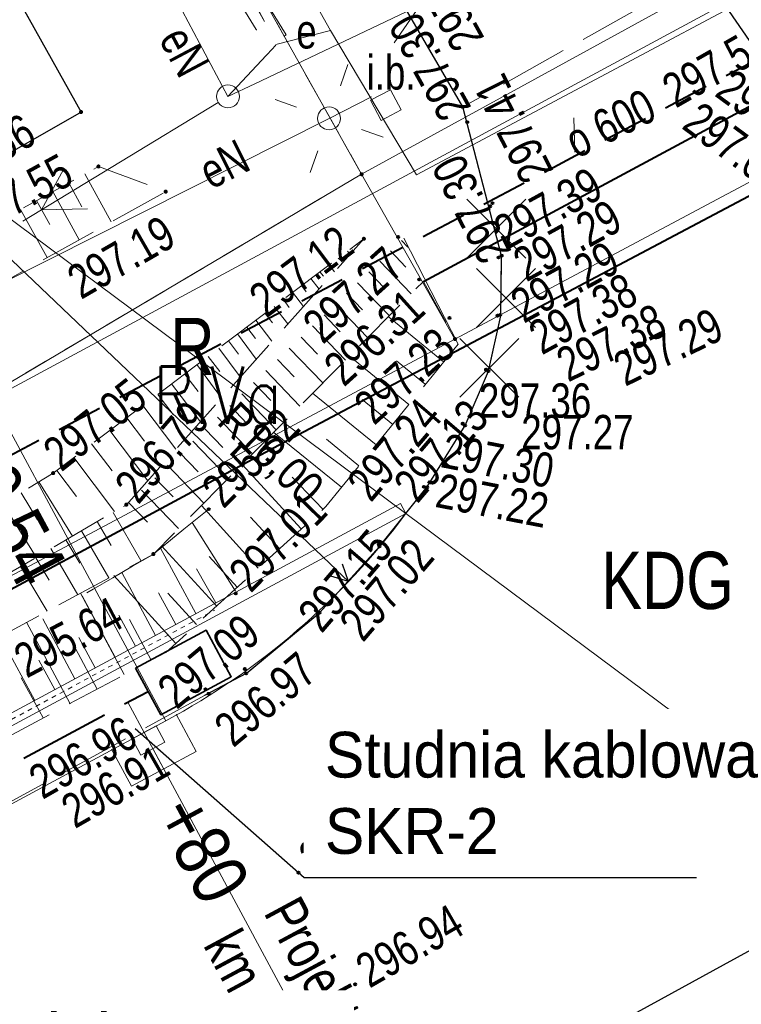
# Model space of a CAD drawing. Header units: metres. Extents: x 7437415 to 7437762, y 5556624 to 5556902.
# Tile 34 of 41: x 7437676 to 7437691, y 5556759 to 5556780. Entities that reach past the tile are written whole.
import ezdxf
from ezdxf import colors
from ezdxf.entities.mleader import LeaderData, LeaderLine
from ezdxf.enums import TextEntityAlignment as Align
from ezdxf.math import Vec2, Vec3

# ---------------------------------------------------------------- set-up
doc = ezdxf.new("R2010")
doc.units = ezdxf.units.M
doc.header["$MEASUREMENT"] = 0
for name, pattern in [('0.5_0.5', [1.5, 0.5, -0.5, 0.5]), ('314-500', [2.5, 2, -0.5]), ('BUBZ01-500', [1.75, 1.25, -0.5]), ('DGN Style 2', [6.14715, 3.68829, -2.45886]), ('DGN Style 3', [8.60601, 6.14715, -2.45886]), ('EGBU01-500', [1, 0.5, -0.5]), ('KTCR02-500', [1.5, 1, -0.5]), ('KTJZ01-500', [2, 1.5, -0.5])]:
    doc.linetypes.add(name, pattern=pattern)
doc.layers.get('0').update_dxf_attribs({"color": 250, "lineweight": 5})
for name, color, linetype, lineweight in [('203-Punkt załamania granicy działki nie stabilizowany', 7, 'Continuous', 5), ('510-Podpora jednosłupowa symb.-STPOW', 7, 'Continuous', 5), ('515-Latarnia-SEPOW', 7, 'Continuous', 5), ('ARCH_0', 7, 'Continuous', 13), ('BUBZ01', 250, 'Continuous', 5), ('BUIB02_01', 250, 'Continuous', 5), ('BUIB05_01', 250, 'Continuous', 5), ('D_balustrada', 7, '0.5_0.5', 20), ('D_kilometraz', 7, 'Continuous', 13), ('D_kraweznik', 7, 'Continuous', 20), ('D_obrzeze', 7, 'Continuous', 20), ('D_odwodnienie liniowe_wpust', 36, 'Continuous', 20), ('D_opis trasy', 7, 'Continuous', 13), ('D_opisy', 7, 'Continuous', 13), ('D_pobocze', 7, 'Continuous', 13), ('D_skarpa', 7, 'DGN Style 3', 20), ('D_skarpa-symbol', 7, 'Continuous', 20), ('D_wymiary', 7, 'Continuous', 13), ('D_zakres', 7, 'DGN Style 2', 13), ('EGBD03', 250, 'Continuous', 5), ('EGBK02', 250, 'Continuous', 5), ('EGBP04_03', 250, 'Continuous', 5), ('EGBU01', 250, 'Continuous', 5), ('Elektryka_kanalizacja_technologiczna', 1, '314-500', 40), ('Elektryka_opisy_kabli', 7, 'Continuous', 13), ('Elektryka_studzienki', 1, 'Continuous', 35), ('inna budowla (punkt)', 7, 'Continuous', 5), ('inna budowla (punkt)-Atr17', 7, 'Continuous', 5), ('KTJZ01', 250, 'Continuous', 5), ('KTKR01', 250, 'Continuous', 5), ('MPZP', 250, 'Continuous', 5), ('przewód elektroenergetyczny (linia)', 7, 'Continuous', 5), ('przewód elektroenergetyczny (linia)-Atr1', 7, 'Continuous', 5), ('przewód elektroenergetyczny niskiego napięcia (linia) - symbol', 7, 'Continuous', 5), ('punkt wysokościowy sztuczny', 7, 'Continuous', 5), ('RTPW01', 250, 'Continuous', 5), ('RTPW02', 250, 'Continuous', 5), ('rzedne dla projektanta', 250, 'Continuous', 5), ('SUPE', 250, 'Continuous', 5), ('SUPE04', 250, 'Continuous', 5), ('SUPE_01', 250, 'Continuous', 5), ('SUPT_01', 250, 'Continuous', 5), ('SUSM01', 250, 'Continuous', 5), ('SUSM04_01_E', 250, 'Continuous', 5), ('SUUS17_01_E', 250, 'Continuous', 5), ('szafa elektroenergetyczna (punkt)', 7, 'Continuous', 5), ('Warstwa 14', 250, 'Continuous', 5)]:
    doc.layers.add(name, color=color, linetype=linetype, lineweight=lineweight)
doc.styles.add('ROMANS', font='arial.ttf', dxfattribs={"width": 0.8})
doc.styles.get("Standard").update_dxf_attribs({"font": 'txt.shx', "width": 0.75})
doc.styles.add('STYL_ARIAL', font='simplex.shx', dxfattribs={"width": 0.75, "oblique": 0.1})
doc.styles.add('Style-Arial Narrow', font='ARIALN.TTF')
doc.dimstyles.new('1-500', dxfattribs={"dimscale": 10, "dimtxt": 0.2, "dimasz": 0.07, "dimexe": 0, "dimexo": 0, "dimgap": 0.05, "dimtad": 1, "dimdec": 1, "dimzin": 0, "dimtxsty": 'ROMANS', "dimblk": 'ARCHTICK', "dimcen": 0.1, "dimclrt": 256, "dimadec": 0, "dimazin": 0, "dimtfac": 0.666667, "dimtdec": 1, "dimtofl": 0, "dimtmove": 1, "dimatfit": 2, "dimfxl": 0, "dimtolj": 1, "dimtzin": 0, "dimarcsym": 0})

# ---------------------------------------------------------------- blocks, each defined once
blk = doc.blocks.new('IB12')
at = {"color": 0, "linetype": 'Continuous', "lineweight": 13, "ltscale": 10}
for p, q in [((-2.5, -2.5), (-2.5, 2.5)), ((-2.5, 2.5), (2.5, 2.5)), ((2.5, -2.5), (2.5, 2.5)), ((-2.5, -2.5), (2.5, -2.5))]:
    blk.add_line(p, q, dxfattribs=at)
blk = doc.blocks.new('PE04')
at = {"color": 0, "linetype": 'Continuous', "lineweight": 13, "ltscale": 10}
for p, q in [((46.5, 0), (37.84, 5)), ((6.5, 0), (0, 0)), ((6.5, 0), (16.5, 0)), ((16.5, 0), (26.5, 0)), ((26.5, 0), (36.5, 0)), ((36.5, 0), (46.5, 0)), ((46.5, 0), (37.84, -5)), ((46.5, 0), (50, 0))]:
    blk.add_line(p, q, dxfattribs=at)
blk = doc.blocks.new('US18')
at = {"color": 0, "linetype": 'Continuous', "lineweight": 13, "ltscale": 10}
for p, q in [((-5, -2.5), (-5, 2.5)), ((-5, 2.5), (5, 2.5)), ((5, -2.5), (5, 2.5)), ((-5, -2.5), (5, -2.5))]:
    blk.add_line(p, q, dxfattribs=at)
blk = doc.blocks.new('203')
at = {"layer": '203-Punkt załamania granicy działki nie stabilizowany', "linetype": 'Continuous', "lineweight": 13}
h = blk.add_hatch(color=96, dxfattribs=at)
edge = h.paths.add_edge_path()
edge.add_arc((0, 0), 0.45, 0, 360)
blk = doc.blocks.new('PW02')
at = {"layer": 'punkt wysokościowy sztuczny', "linetype": 'Continuous', "lineweight": 13}
h = blk.add_hatch(color=0, dxfattribs=at)
edge = h.paths.add_edge_path()
edge.add_arc((0, 0), 0.45, 0, 360)
blk = doc.blocks.new('515')
at = {"layer": '515-Latarnia-SEPOW', "color": 0, "linetype": 'Continuous', "lineweight": 13}
for p, q in [((0, 7.5), (0, 12.5)), ((-12.5, 0), (-7.5, 0)), ((7.5, 0), (12.5, 0)), ((0, -12.5), (0, -7.5))]:
    blk.add_line(p, q, dxfattribs=at)
blk = doc.blocks.new('510')
at = {"layer": '510-Podpora jednosłupowa symb.-STPOW', "color": 0, "linetype": 'Continuous', "lineweight": 13}
blk.add_circle((0, 0), 2.5, dxfattribs=at)
blk = doc.blocks.new('SUUS17_01')
at = {"color": 250, "linetype": 'Continuous', "lineweight": 13}
blk.add_wipeout([(-0.5, 0.25), (0.5, 0.25), (0.5, -0.25), (-0.5, -0.25)], dxfattribs=at).dxf.layer = 'SUUS17_01_E'
blk = doc.blocks.new('SUPE04')
at = {"layer": 'SUPE04', "color": 1, "linetype": 'Continuous', "lineweight": 13}
blk.add_line((5.25, 0), (0.25, 0), dxfattribs=at)
at = {"layer": 'SUPE04', "color": 1, "linetype": 'Continuous', "lineweight": 13, "flags": 128}
blk.add_lwpolyline([(3.9, 0.5), (4.766, 0), (3.9, -0.5)], dxfattribs=at)
blk = doc.blocks.new('wyci')
at = {"color": 1, "linetype": 'Continuous', "lineweight": 13, "flags": 128}
for points in [[(4544150.203, 5410499.556), (4544147.627, 5410502.133)], [(4544147.627, 5410499.556), (4544150.203, 5410502.133)]]:
    blk.add_lwpolyline(points, dxfattribs=at)
blk = doc.blocks.new('_None')
blk = doc.blocks.new('TerminatorOpen')
at = {"color": 0, "linetype": 'ByBlock', "lineweight": -2}
for q in [(-1, 0.5), (-1, 0), (-1, -0.5)]:
    blk.add_line((0, 0), q, dxfattribs=at)
blk = doc.blocks.new('*D59')
at = {"layer": 'D_wymiary', "color": 0, "lineweight": -2}
blk.add_line((7437671.179, 5556778.956), (7437682.496, 5556768.161), dxfattribs=at)
at = {"layer": 'Defpoints', "color": 0}
for p in [(7437671.179, 5556778.956), (7437682.756, 5556767.913)]:
    blk.add_point(p, dxfattribs=at)
at = {"layer": 'D_wymiary', "color": 0, "lineweight": -2, "xscale": 0.36, "yscale": 0.36, "zscale": 0.36, "rotation": 316.3543416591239}
blk.add_blockref('TerminatorOpen', (7437682.756, 5556767.913), dxfattribs=at)
at = {"layer": 'D_wymiary', "insert": (7437681.019, 5556770.666), "char_height": 0.72, "attachment_point": 5, "rotation": 316.3543, "style": 'Style-Arial Narrow'}
blk.add_mtext('R16,00', dxfattribs=at)

msp = doc.modelspace()

# ---------------------------------------------------------------- linework, layer by layer
at = {"layer": 'BUBZ01', "color": 7, "linetype": 'BUBZ01-500', "lineweight": 13, "flags": 128}
for points in [[(7437645.4, 5556777.22), (7437646.3, 5556776.53), (7437654.12, 5556764.26), (7437666.36, 5556770.95), (7437677.29, 5556776.98), (7437678.76, 5556776.43), (7437667.36, 5556770.08), (7437653.89, 5556763.04), (7437645.18, 5556776.52), (7437645.4, 5556777.22)], [(7437669.56, 5556761.45), (7437665.84, 5556761.7), (7437678.49, 5556768.51), (7437684.39, 5556774.47), (7437685.15, 5556773.1), (7437682.26, 5556769.55), (7437678.76, 5556766.36), (7437669.56, 5556761.45)]]:
    msp.add_lwpolyline(points, close=True, dxfattribs=at)
at = {"layer": 'BUBZ01', "color": 7, "linetype": 'Continuous', "lineweight": 13, "flags": 128}
for points in [[(7437676.99, 5556776.82), (7437677.57, 5556775.77)], [(7437676.64, 5556776.62), (7437676.93, 5556776.1)], [(7437676.29, 5556776.43), (7437676.87, 5556775.38)], [(7437675.94, 5556776.24), (7437676.23, 5556775.71)], [(7437675.59, 5556776.04), (7437676.17, 5556774.99)], [(7437682.94, 5556775.28), (7437682.95, 5556775.27)], [(7437683.91, 5556775.36), (7437684.05, 5556775.22)], [(7437682.73, 5556775.13), (7437682.79, 5556775.06)], [(7437683.67, 5556775.14), (7437684.01, 5556774.78)], [(7437682.33, 5556774.83), (7437682.45, 5556774.68)], [(7437682.53, 5556774.98), (7437682.58, 5556774.93)], [(7437683.44, 5556774.91), (7437684.12, 5556774.2)], [(7437682.13, 5556774.68), (7437682.21, 5556774.58)], [(7437683.2, 5556774.68), (7437683.54, 5556774.32)], [(7437681.93, 5556774.53), (7437682.11, 5556774.3)], [(7437682.95, 5556774.44), (7437683.65, 5556773.72)], [(7437681.53, 5556774.23), (7437681.77, 5556773.92)], [(7437681.73, 5556774.38), (7437681.83, 5556774.24)], [(7437682.71, 5556774.21), (7437683.06, 5556773.85)], [(7437681.33, 5556774.08), (7437681.46, 5556773.9)], [(7437682.47, 5556773.97), (7437683.17, 5556773.24)], [(7437680.93, 5556773.77), (7437681.09, 5556773.56)], [(7437681.13, 5556773.92), (7437681.43, 5556773.54)], [(7437680.73, 5556773.62), (7437681.08, 5556773.16)], [(7437682.22, 5556773.74), (7437682.57, 5556773.37)], [(7437684.83, 5556772.71), (7437683.62, 5556773.7)], [(7437680.53, 5556773.47), (7437680.72, 5556773.22)], [(7437681.97, 5556773.5), (7437682.69, 5556772.75)], [(7437680.13, 5556773.17), (7437680.35, 5556772.88)], [(7437680.33, 5556773.32), (7437680.74, 5556772.77)], [(7437681.72, 5556773.25), (7437682.08, 5556772.88)], [(7437679.92, 5556773.01), (7437680.39, 5556772.38)], [(7437681.46, 5556773.01), (7437682.19, 5556772.25)], [(7437679.69, 5556772.83), (7437679.94, 5556772.5)], [(7437681.2, 5556772.76), (7437681.57, 5556772.38)], [(7437684.07, 5556771.78), (7437682.77, 5556772.84)], [(7437684.43, 5556772.22), (7437683.8, 5556772.73)], [(7437679.44, 5556772.65), (7437679.98, 5556771.92)], [(7437680.95, 5556772.52), (7437681.69, 5556771.74)], [(7437679.17, 5556772.45), (7437679.47, 5556772.06)], [(7437680.68, 5556772.26), (7437681.06, 5556771.87)], [(7437678.89, 5556772.23), (7437679.52, 5556771.4)], [(7437678.59, 5556772), (7437678.92, 5556771.56)], [(7437680.42, 5556772.01), (7437681.18, 5556771.22)], [(7437683.36, 5556770.9), (7437681.97, 5556772.03)], [(7437683.72, 5556771.34), (7437683.05, 5556771.89)], [(7437678.26, 5556771.76), (7437678.98, 5556770.8)], [(7437680.16, 5556771.76), (7437680.54, 5556771.36)], [(7437677.91, 5556771.49), (7437678.3, 5556770.98)], [(7437679.89, 5556771.5), (7437680.66, 5556770.7)], [(7437677.54, 5556771.21), (7437678.37, 5556770.11)], [(7437679.62, 5556771.24), (7437680.01, 5556770.84)], [(7437679.35, 5556770.98), (7437680.13, 5556770.17)], [(7437682.6, 5556769.97), (7437681.12, 5556771.17)], [(7437682.98, 5556770.44), (7437682.27, 5556771.02)], [(7437677.14, 5556770.92), (7437677.59, 5556770.33)], [(7437676.75, 5556770.62), (7437677.64, 5556769.44)], [(7437679.07, 5556770.72), (7437679.47, 5556770.31)], [(7437676.38, 5556770.34), (7437676.81, 5556769.77)], [(7437678.8, 5556770.45), (7437679.59, 5556769.62)], [(7437681.72, 5556769.06), (7437680.43, 5556770.47)], [(7437678.52, 5556770.18), (7437678.92, 5556769.76)], [(7437682.19, 5556769.49), (7437681.52, 5556770.19)], [(7437675.99, 5556770.09), (7437676.72, 5556768.9)], [(7437678.23, 5556769.91), (7437679.04, 5556769.07)], [(7437675.6, 5556769.85), (7437675.96, 5556769.26)], [(7437675.21, 5556769.61), (7437675.93, 5556768.44)], [(7437677.95, 5556769.64), (7437678.36, 5556769.21)], [(7437680.78, 5556768.2), (7437679.54, 5556769.57)], [(7437677.61, 5556769.42), (7437678.22, 5556768.37)], [(7437681.25, 5556768.63), (7437680.61, 5556769.32)], [(7437677.26, 5556769.22), (7437677.57, 5556768.7)], [(7437676.58, 5556768.82), (7437676.88, 5556768.31)], [(7437676.92, 5556769.02), (7437677.52, 5556767.99)], [(7437676.25, 5556768.63), (7437676.84, 5556767.62)], [(7437679.87, 5556767.38), (7437678.67, 5556768.69)], [(7437675.92, 5556768.43), (7437676.21, 5556767.94)], [(7437680.32, 5556767.79), (7437679.71, 5556768.46)], [(7437675.59, 5556768.24), (7437676.17, 5556767.26)], [(7437678.98, 5556766.56), (7437677.63, 5556768.04)], [(7437677.85, 5556765.88), (7437676.9, 5556767.66)], [(7437679.43, 5556766.97), (7437678.81, 5556767.66)], [(7437676.67, 5556765.24), (7437675.72, 5556767.02)], [(7437678.44, 5556766.19), (7437677.97, 5556767.08)], [(7437677.26, 5556765.56), (7437676.79, 5556766.45)], [(7437676.08, 5556764.93), (7437675.6, 5556765.81)]]:
    msp.add_lwpolyline(points, dxfattribs=at)
at = {"layer": 'BUIB02_01', "color": 7, "linetype": 'Continuous', "lineweight": 13}
msp.add_line((7437683.96, 5556775.41), (7437685.15, 5556773.1), dxfattribs=at)
at = {"layer": 'BUIB05_01', "color": 7, "linetype": 'Continuous', "lineweight": 40, "flags": 128}
msp.add_lwpolyline([(7437684.39, 5556774.47), (7437693.92, 5556779.59)], dxfattribs=at)
at = {"layer": 'D_balustrada', "ltscale": 0.1}
msp.add_line((7437639.295, 5556745.459), (7437679.831, 5556767.289), dxfattribs=at)
at = {"layer": 'D_kilometraz', "flags": 128}
msp.add_lwpolyline([(7437678.765, 5556763.733), (7437677.935, 5556765.274)], dxfattribs=at)
at = {"layer": 'D_kraweznik'}
msp.add_line((7437640.8, 5556744.423), (7437678.765, 5556764.869), dxfattribs=at)
at = {"layer": 'D_kraweznik', "extrusion": (0, 0, -1)}
msp.add_arc((-7437671.179, 5556778.956), 16, 216.6882, 241.696, dxfattribs=at)
at = {"layer": 'D_obrzeze'}
msp.add_line((7437634.321, 5556742.638), (7437684.009, 5556769.397), dxfattribs=at)
at = {"layer": 'D_odwodnienie liniowe_wpust', "flags": 128}
msp.add_lwpolyline([(7437678.216, 5556764.119), (7437678.744, 5556764.404), (7437678.555, 5556764.756), (7437678.026, 5556764.471), (7437678.216, 5556764.119)], close=True, dxfattribs=at)
at = {"layer": 'D_opis trasy', "flags": 128}
msp.add_lwpolyline([(7437678.765, 5556764.869), (7437673.023, 5556775.532)], dxfattribs=at)
at = {"layer": 'D_opisy'}
for p, q in [((7437684.009, 5556769.397), (7437713.378, 5556747.515)), ((7437678.291, 5556764.613), (7437685.988, 5556750.32))]:
    msp.add_line(p, q, dxfattribs=at)
at = {"layer": 'D_pobocze'}
for p in [(7437638.65, 5556745.253), (7437684.009, 5556769.397)]:
    msp.add_line(p, (7437683.89, 5556769.617), dxfattribs=at)
at = {"layer": 'D_skarpa', "flags": 128}
msp.add_lwpolyline([(7437639.094, 5556747.391), (7437639.251, 5556747.471), (7437639.697, 5556747.699), (7437640.142, 5556747.926), (7437640.587, 5556748.154), (7437641.033, 5556748.381), (7437641.478, 5556748.609), (7437641.924, 5556748.836), (7437642.369, 5556749.064), (7437642.814, 5556749.291), (7437643.26, 5556749.518), (7437643.705, 5556749.746), (7437644.151, 5556749.973), (7437644.596, 5556750.201), (7437645.041, 5556750.428), (7437645.487, 5556750.656), (7437645.932, 5556750.883), (7437646.378, 5556751.111), (7437646.823, 5556751.338), (7437647.268, 5556751.566), (7437647.714, 5556751.793), (7437648.159, 5556752.021), (7437648.605, 5556752.248), (7437649.05, 5556752.475), (7437649.489, 5556752.715), (7437649.928, 5556752.954), (7437650.367, 5556753.194), (7437650.806, 5556753.433), (7437651.245, 5556753.673), (7437651.684, 5556753.912), (7437652.122, 5556754.152), (7437652.561, 5556754.391), (7437653, 5556754.631), (7437653.439, 5556754.87), (7437653.878, 5556755.11), (7437654.317, 5556755.349), (7437654.756, 5556755.589), (7437655.195, 5556755.828), (7437655.634, 5556756.068), (7437656.073, 5556756.307), (7437656.512, 5556756.547), (7437656.951, 5556756.786), (7437657.389, 5556757.026), (7437657.828, 5556757.265), (7437658.267, 5556757.505), (7437658.706, 5556757.744), (7437659.145, 5556757.984), (7437659.586, 5556758.22), (7437660.031, 5556758.448), (7437660.476, 5556758.676), (7437660.921, 5556758.904), (7437661.366, 5556759.132), (7437661.812, 5556759.36), (7437662.257, 5556759.588), (7437662.702, 5556759.816), (7437663.147, 5556760.044), (7437663.592, 5556760.272), (7437664.037, 5556760.5), (7437664.482, 5556760.728), (7437664.927, 5556760.955), (7437665.372, 5556761.183), (7437665.818, 5556761.411), (7437666.263, 5556761.639), (7437666.708, 5556761.867), (7437667.153, 5556762.095), (7437667.598, 5556762.323), (7437668.043, 5556762.551), (7437668.488, 5556762.779), (7437668.933, 5556763.007), (7437669.379, 5556763.235), (7437669.824, 5556763.463), (7437670.264, 5556763.7), (7437670.696, 5556763.953), (7437671.128, 5556764.205), (7437671.56, 5556764.458), (7437671.992, 5556764.71), (7437672.424, 5556764.963), (7437672.855, 5556765.215), (7437673.287, 5556765.468), (7437673.719, 5556765.72), (7437674.151, 5556765.973), (7437674.583, 5556766.225), (7437675.015, 5556766.478), (7437675.447, 5556766.731), (7437675.879, 5556766.983), (7437676.311, 5556767.236), (7437676.742, 5556767.488), (7437677.174, 5556767.741), (7437677.606, 5556767.993), (7437678.038, 5556768.246), (7437678.47, 5556768.498), (7437678.867, 5556768.815), (7437679.159, 5556769.052), (7437679.413, 5556769.257), (7437679.664, 5556769.461)], dxfattribs=at)
at = {"layer": 'D_skarpa-symbol', "flags": 128}
for points in [[(7437680.288, 5556767.703), (7437679.341, 5556769.199)], [(7437679.419, 5556767.209), (7437678.643, 5556768.637)], [(7437679.857, 5556767.449), (7437679.435, 5556768.191)], [(7437678.538, 5556766.734), (7437677.8, 5556768.106)], [(7437677.658, 5556766.26), (7437676.936, 5556767.601)], [(7437678.979, 5556766.972), (7437678.605, 5556767.665)], [(7437676.777, 5556765.786), (7437676.072, 5556767.096)], [(7437678.098, 5556766.497), (7437677.733, 5556767.176)], [(7437677.218, 5556766.023), (7437676.861, 5556766.686)], [(7437675.897, 5556765.312), (7437675.208, 5556766.591)], [(7437676.337, 5556765.549), (7437675.989, 5556766.196)]]:
    msp.add_lwpolyline(points, dxfattribs=at)
at = {"layer": 'D_zakres', "flags": 128}
msp.add_lwpolyline([(7437677.577, 5556764.252), (7437678.013, 5556763.442), (7437679.422, 5556764.2), (7437678.985, 5556765.01)], dxfattribs=at)
at = {"layer": 'EGBD03', "color": 96, "linetype": 'Continuous', "lineweight": 13, "flags": 128}
for points in [[(7437685.08, 5556773.21), (7437736.16, 5556800.44)], [(7437683.04, 5556776.81), (7437717.56, 5556795.74)], [(7437656.77, 5556761.25), (7437683.04, 5556776.81)], [(7437685.08, 5556773.21), (7437683.04, 5556776.81)], [(7437685.08, 5556773.21), (7437658.07, 5556758.81)]]:
    msp.add_lwpolyline(points, dxfattribs=at)
at = {"layer": 'EGBU01', "color": 96, "linetype": 'EGBU01-500', "lineweight": 13, "flags": 128}
for points in [[(7437656.77, 5556761.25), (7437683.04, 5556776.81)], [(7437683.04, 5556776.81), (7437656.77, 5556761.25)]]:
    msp.add_lwpolyline(points, dxfattribs=at)
at = {"layer": 'Elektryka_kanalizacja_technologiczna'}
msp.add_line((7437640.444, 5556745.084), (7437678.375, 5556765.511), dxfattribs=at)
at = {"layer": 'KTKR01', "color": 7, "linetype": 'Continuous', "lineweight": 30, "flags": 128}
for points in [[(7437690.49, 5556781.22), (7437692.09, 5556778.89), (7437693.65, 5556777.51), (7437695.76, 5556776.41), (7437697.78, 5556776.19), (7437699.42, 5556776.48), (7437701.28, 5556777.09), (7437709.87, 5556781.76), (7437711.59, 5556783.66), (7437712.21, 5556785.35), (7437712.13, 5556787.63), (7437711.44, 5556790.12), (7437709.44, 5556793.77)], [(7437680.52, 5556765.9), (7437682.12, 5556767.23), (7437683.43, 5556768.68), (7437684.475, 5556769.98), (7437685.3, 5556771.32), (7437685.81, 5556772.51), (7437686.085, 5556773.72), (7437686.1, 5556775.03), (7437685.25, 5556778.28)], [(7437680.52, 5556765.9), (7437679.609, 5556765.424)]]:
    msp.add_lwpolyline(points, dxfattribs=at)
at = {"layer": 'przewód elektroenergetyczny (linia)', "color": 1, "linetype": 'Continuous', "lineweight": 13, "flags": 128}
for points in [[(7437680.12, 5556778.51), (7437679.13, 5556780.37), (7437680.39, 5556781.15), (7437680.92, 5556780.15)], [(7437656.87, 5556765.21), (7437682.33, 5556778.03), (7437683.26, 5556778.5)]]:
    msp.add_lwpolyline(points, dxfattribs=at)
at = {"layer": 'rzedne dla projektanta', "color": 7, "linetype": 'Continuous', "lineweight": 40}
for centre in [(7437685.25, 5556778.28), (7437685.35, 5556777.95), (7437685.85, 5556776.11), (7437685.9, 5556776.18), (7437683.84, 5556775.44), (7437686.1, 5556775.03), (7437686.03, 5556774.99), (7437684.3, 5556774.51), (7437686.07, 5556773.74), (7437684.96, 5556773.67), (7437686.01, 5556773.72), (7437685.76, 5556772.54), (7437685.81, 5556772.51), (7437685.25, 5556771.36), (7437685.3, 5556771.32), (7437684.4, 5556769.98), (7437684.47, 5556769.97), (7437679.7, 5556769.49), (7437683.42, 5556768.72), (7437683.43, 5556768.68), (7437680.29, 5556767.65), (7437682.04, 5556767.28), (7437682.12, 5556767.23), (7437680.49, 5556766), (7437680.52, 5556765.9), (7437679.63, 5556765.56), (7437679.7, 5556765.46), (7437681.66, 5556761.55), (7437682.9, 5556759.11)]:
    msp.add_circle(centre, 0.0225, dxfattribs=at)
at = {"layer": 'SUPE_01', "color": 1, "linetype": 'Continuous', "lineweight": 13, "flags": 128}
msp.add_lwpolyline([(7437682.36, 5556779.95), (7437684.24, 5556776.8), (7437692.06, 5556780.97), (7437690.86, 5556785.72), (7437695.24, 5556789.39), (7437696.68, 5556787.2), (7437700.07, 5556789.23)], dxfattribs=at)
at = {"layer": 'Warstwa 14', "color": 7, "linetype": 'Continuous', "lineweight": 13}
msp.add_line((7437687.699, 5556777.29), (7437687.675, 5556778.041), dxfattribs=at)

# ---------------------------------------------------------------- block references
at = {"layer": 'ARCH_0', "lineweight": 30, "xscale": 0.5, "yscale": 0.5, "zscale": 0.5}
for p in [(5165611.526, 2851525.202), (5165611.74, 2851523.684), (5165611.376, 2851522.158)]:
    msp.add_blockref('wyci', p, dxfattribs=at)
at = {"layer": 'EGBP04_03', "color": 96, "linetype": 'Continuous', "lineweight": 13, "xscale": 0.1, "yscale": 0.1, "zscale": 0.1}
for p in [(7437683.04, 5556776.81), (7437685.08, 5556773.21)]:
    msp.add_blockref('203', p, dxfattribs=at)
at = {"layer": 'inna budowla (punkt)', "color": 7, "linetype": 'Continuous', "lineweight": 13, "xscale": 0.09999999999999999, "yscale": 0.09999999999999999, "zscale": 0.09999999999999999, "rotation": 27.646}
msp.add_blockref('IB12', (7437683.57, 5556778.32), dxfattribs=at)
at = {"layer": 'przewód elektroenergetyczny niskiego napięcia (linia) - symbol', "color": 1, "linetype": 'Continuous', "lineweight": 13, "xscale": 0.1, "yscale": 0.1, "zscale": 0.1, "rotation": 25.386}
msp.add_blockref('PE04', (7437680.12, 5556778.51), dxfattribs=at)
at = {"layer": 'RTPW02', "color": 7, "linetype": 'Continuous', "lineweight": 13, "xscale": 0.1, "yscale": 0.1, "zscale": 0.1}
for p in [(7437676.91, 5556778.17), (7437677.29, 5556776.98), (7437678.76, 5556776.43), (7437683.09, 5556775.4), (7437676.3, 5556770.28), (7437677.9, 5556769.59), (7437678.49, 5556768.51)]:
    msp.add_blockref('PW02', p, dxfattribs=at)
at = {"layer": 'SUPE04', "color": 1, "linetype": 'Continuous', "lineweight": 13, "rotation": 211.3079999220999}
msp.add_blockref('SUPE04', (7437680.12, 5556778.51), dxfattribs=at)
at = {"layer": 'SUSM04_01_E', "color": 7, "linetype": 'Continuous', "lineweight": 13, "xscale": 0.1, "yscale": 0.1, "zscale": 0.1}
for p in [(7437680.12, 5556778.51), (7437682.33, 5556778.03)]:
    msp.add_blockref('510', p, dxfattribs=at)
at = {"layer": 'szafa elektroenergetyczna (punkt)', "color": 7, "linetype": 'Continuous', "lineweight": 13, "xscale": 0.1, "yscale": 0.1, "zscale": 0.1, "rotation": 301.54}
msp.add_blockref('US18', (7437680.92, 5556780.15), dxfattribs=at)

# ---------------------------------------------------------------- texts
at = {"layer": 'D_kilometraz', "insert": (7437679.002, 5556763.093), "char_height": 1.2, "attachment_point": 4, "rotation": 298.304, "line_spacing_factor": 1.6, "style": 'Style-Arial Narrow'}
msp.add_mtext('+80', dxfattribs=at)
at = {"layer": 'D_opis trasy', "insert": (7437673.062, 5556775.408), "char_height": 1.2, "attachment_point": 4, "rotation": 298.304, "line_spacing_factor": 0.85, "style": 'Style-Arial Narrow'}
msp.add_mtext('PL\\Pkm 0+180.54', dxfattribs=at)
at = {"layer": 'D_opisy', "insert": (7437681.681, 5556761.105), "char_height": 0.9, "attachment_point": 1, "rotation": 298.304}
msp.add_mtext('\\pt11;\\fArial|b0|i0|c238238|p39;Projektowany wpust\\Pkm 0+180', dxfattribs=at)
at = {"layer": 'EGBK02', "color": 96, "linetype": 'Continuous', "lineweight": 30, "width": 0.8}
msp.add_text('RIVa', height=1.25, dxfattribs=at).set_placement((7437678.482, 5556772.607), align=Align.TOP_LEFT)
at = {"layer": 'EGBU01', "color": 96, "linetype": 'Continuous', "lineweight": 30, "insert": (7437678.862, 5556772.422), "char_height": 1.25, "attachment_point": 7, "line_spacing_factor": 0.6}
msp.add_mtext('\\FWORKING_1250;\\H1x;\\W0.8;R', dxfattribs=at)
at = {"layer": 'inna budowla (punkt)-Atr17', "color": 7, "insert": (7437683.15, 5556778.65), "char_height": 0.75, "attachment_point": 7, "line_spacing_factor": 0.6}
msp.add_mtext('\\FWORKING_1250;\\H1x;\\W0.8;i.b.', dxfattribs=at)
at = {"layer": 'MPZP', "color": 212, "linetype": 'Continuous', "lineweight": 30, "insert": (7437688.276, 5556767.293), "char_height": 1.25, "attachment_point": 7, "line_spacing_factor": 0.6}
msp.add_mtext('\\FWORKING_1250;\\H1x;\\W0.8;KDG', dxfattribs=at)
at = {"layer": 'przewód elektroenergetyczny (linia)-Atr1', "color": 1, "char_height": 0.75, "line_spacing_factor": 0.6}
for insert, attachment_point, rotation in [((7437679.26, 5556780.12), 1, 298.024), ((7437679.752, 5556776.457), 7, 26.727)]:
    msp.add_mtext('\\FWORKING_1250;\\H1x;\\W0.8;eN', dxfattribs=dict(at, insert=insert, attachment_point=attachment_point, rotation=rotation))
at = {"layer": 'RTPW01', "color": 7, "linetype": 'Continuous', "lineweight": 13, "char_height": 0.75, "attachment_point": 7, "line_spacing_factor": 0.6}
for s, insert, rotation in [('\\FWORKING_1250;\\H1x;\\W0.8;297.56', (7437673.853, 5556776.293), 29.578), ('\\FWORKING_1250;\\H1x;\\W0.8;297.55', (7437674.651, 5556775.441), 28.824), ('\\FWORKING_1250;\\H1x;\\W0.8;297.19', (7437676.915, 5556774.053), 29.942), ('\\FWORKING_1250;\\H1x;\\W0.8;297.12', (7437680.97, 5556773.65), 36.813), ('\\FWORKING_1250;\\H1x;\\W0.8;297.05', (7437676.485, 5556770.284), 38.267), ('\\FWORKING_1250;\\H1x;\\W0.8;296.79', (7437678.169, 5556769.567), 49.168), ('\\FWORKING_1250;\\H1x;\\W0.8;295.64', (7437675.727, 5556765.779), 27.983)]:
    msp.add_mtext(s, dxfattribs=dict(at, insert=insert, rotation=rotation))
at = {"layer": 'rzedne dla projektanta', "color": 7, "linetype": 'Continuous', "lineweight": 0, "char_height": 0.75, "attachment_point": 7, "line_spacing_factor": 0.6}
for s, insert, rotation in [('\\FWORKING_1250;\\H1x;\\W0.8; 297.31', (7437685.854, 5556779.593), 118.9033), ('\\FWORKING_1250;\\H1x;\\W0.8; 297.30', (7437685.569, 5556778.071), 118.9033), ('\\FWORKING_1250;\\H1x;\\W0.8; 297.54', (7437689.717, 5556778.123), 29.7349), ('\\FWORKING_1250;\\H1x;\\W0.8; 297.73', (7437690.543, 5556778.663), 323.6199), ('\\FWORKING_1250;\\H1x;\\W0.8; 297.41', (7437687.356, 5556776.682), 116.8854), ('\\FWORKING_1250;\\H1x;\\W0.8; 297.62', (7437689.824, 5556777.952), 323.6199), ('\\FWORKING_1250;\\H1x;\\W0.8; 297.30', (7437686.442, 5556774.925), 116.8854), ('\\FWORKING_1250;\\H1x;\\W0.8; 297.39', (7437686.029, 5556775.036), 28.7998), ('\\FWORKING_1250;\\H1x;\\W0.8; 297.29', (7437686.45, 5556774.329), 28.7998), ('\\FWORKING_1250;\\H1x;\\W0.8; 297.27', (7437682.036, 5556772.92), 42.036), ('\\FWORKING_1250;\\H1x;\\W0.8; 297.29', (7437686.393, 5556773.425), 28.6124), ('\\FWORKING_1250;\\H1x;\\W0.8; 297.38', (7437686.788, 5556772.734), 28.6124), ('\\FWORKING_1250;\\H1x;\\W0.8; 296.31', (7437682.496, 5556771.99), 42.036), ('\\FWORKING_1250;\\H1x;\\W0.8; 297.38', (7437687.358, 5556772.151), 25.9871), ('\\FWORKING_1250;\\H1x;\\W0.8; 297.29', (7437688.606, 5556772.057), 25.9871), ('\\FWORKING_1250;\\H1x;\\W0.8; 297.23', (7437683.156, 5556771.15), 42.036), ('\\FWORKING_1250;\\H1x;\\W0.8; 297.24', (7437683.106, 5556769.445), 49.4469), ('\\FWORKING_1250;\\H1x;\\W0.8; 297.13', (7437684.123, 5556769.419), 49.4469), ('\\FWORKING_1250;\\H1x;\\W0.8; 295.82', (7437679.879, 5556769.315), 45.6025), ('\\FWORKING_1250;\\H1x;\\W0.8; 297.30', (7437684.52, 5556770.447), 349.0597), ('\\FWORKING_1250;\\H1x;\\W0.8; 297.22', (7437684.402, 5556769.578), 349.0597), ('\\FWORKING_1250;\\H1x;\\W0.8; 297.01', (7437680.469, 5556767.475), 45.6025), ('\\FWORKING_1250;\\H1x;\\W0.8; 297.15', (7437682.031, 5556766.583), 49.4469), ('\\FWORKING_1250;\\H1x;\\W0.8; 297.02', (7437682.934, 5556766.387), 49.4469), ('\\FWORKING_1250;\\H1x;\\W0.8; 297.09', (7437678.833, 5556764.946), 39.9447), ('\\FWORKING_1250;\\H1x;\\W0.8; 296.97', (7437680.073, 5556764.115), 39.9447), ('\\FWORKING_1250;\\H1x;\\W0.8; 296.96', (7437675.879, 5556763.018), 29.7173), ('\\FWORKING_1250;\\H1x;\\W0.8; 296.91', (7437676.587, 5556762.381), 29.7173), ('\\FWORKING_1250;\\H1x;\\W0.8; 297.00', (7437681.785, 5556761.333), 29.9914), ('\\FWORKING_1250;\\H1x;\\W0.8; 296.94', (7437683.025, 5556758.893), 29.9914)]:
    msp.add_mtext(s, dxfattribs=dict(at, insert=insert, rotation=rotation))
for s, insert in [('\\FWORKING_1250;\\H1x;\\W0.8; 297.36', (7437685.382, 5556771.481)), ('\\FWORKING_1250;\\H1x;\\W0.8; 297.27', (7437686.306, 5556770.79))]:
    msp.add_mtext(s, dxfattribs=dict(at, insert=insert))
at = {"layer": 'Warstwa 14', "color": 7, "linetype": 'Continuous', "lineweight": 13, "insert": (7437687.745, 5556777.131), "char_height": 0.75, "attachment_point": 7, "rotation": 26.3842, "line_spacing_factor": 0.6}
msp.add_mtext('\\FWORKING_1250;\\H1x;\\W0.8;o 600', dxfattribs=at)

# ---------------------------------------------------------------- dimensions: what is measured, and where the dimension line sits
at = {"layer": 'D_wymiary'}
dim = msp.add_radius_dim(center=(7437671.179, 5556778.956), mpoint=(7437682.756, 5556767.913), dimstyle='1-500', override={"dimscale": 1, "dimtxt": 0.72, "dimasz": 0.36, "dimexe": 0.18, "dimexo": 0.18, "dimgap": 0.36, "dimdec": 2, "dimzin": 3, "dimtxsty": 'Style-Arial Narrow', "dimblk": 'TerminatorOpen', "dimcen": 0.36, "dimtdec": 2, "dimtofl": 1, "dimtmove": 0, "dimatfit": 1, "dimfrac": 2, "dimtolj": 0, "dimtzin": 3}, dxfattribs=at)
dim.commit()
dim.dimension.update_dxf_attribs({"geometry": '*D59', "text_midpoint": (7437680.471, 5556770.092), "dimtype": 164})

# ---------------------------------------------------------------- next in the draw order: block references
at = {"layer": 'SUUS17_01_E', "color": 7, "linetype": 'Continuous', "lineweight": 13, "rotation": 301.7277382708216}
msp.add_blockref('SUUS17_01', (7437681.17, 5556779.63), dxfattribs=at)

# ---------------------------------------------------------------- next in the draw order: linework, layer by layer
at = {"layer": 'BUBZ01', "color": 7, "linetype": 'BUBZ01-500', "lineweight": 13, "flags": 128}
msp.add_lwpolyline([(7437640.018, 5556785.654), (7437638.515, 5556784.867), (7437643.11, 5556775.98), (7437642.9, 5556771.37), (7437643.65, 5556768.72), (7437650.54, 5556757.5), (7437653.18, 5556756.46), (7437670.11, 5556765.04), (7437677.9, 5556769.59), (7437683.09, 5556775.4), (7437676.3, 5556770.28), (7437669.43, 5556766.05), (7437652.3, 5556759.37), (7437651.48, 5556760.11), (7437645.17, 5556771.48), (7437645.18, 5556776.52), (7437645.4, 5556777.22), (7437640.018, 5556785.654)], close=True, dxfattribs=at)
at = {"layer": 'BUIB02_01', "color": 212, "linetype": 'Continuous', "lineweight": 40, "flags": 128}
msp.add_lwpolyline([(7437631.582, 5556743.722), (7437658.25, 5556758.524), (7437681.414, 5556770.995), (7437736.328, 5556800.083), (7437739.446, 5556801.87)], dxfattribs=at)
at = {"layer": 'D_opis trasy', "flags": 128}
msp.add_lwpolyline([(7437684.009, 5556769.397), (7437666.301, 5556782.59)], dxfattribs=at)
at = {"layer": 'EGBD03', "color": 96, "linetype": 'Continuous', "lineweight": 13, "flags": 128}
msp.add_lwpolyline([(7437669.449, 5556801.068), (7437683.04, 5556776.81)], dxfattribs=at)
at = {"layer": 'EGBU01', "color": 96, "linetype": 'EGBU01-500', "lineweight": 13, "flags": 128}
for points in [[(7437683.04, 5556776.81), (7437669.449, 5556801.068)], [(7437669.449, 5556801.068), (7437683.04, 5556776.81)]]:
    msp.add_lwpolyline(points, dxfattribs=at)
at = {"layer": 'KTJZ01', "color": 7, "linetype": 'KTJZ01-500', "lineweight": 13, "flags": 128}
msp.add_lwpolyline([(7437487.24, 5556665.88), (7437500.01, 5556668.65), (7437509.93, 5556671.34), (7437514.81, 5556672.66), (7437528.54, 5556677.57), (7437546.18, 5556685.08), (7437562.31, 5556693.39), (7437575.78, 5556700.17), (7437584.6, 5556705.2), (7437599.33, 5556712.79), (7437607.41, 5556717.03), (7437624.22, 5556725.75), (7437636.91, 5556731.79), (7437639.91, 5556733.3), (7437648.13, 5556737.1), (7437664.08, 5556744.94), (7437674.41, 5556750.47), (7437695.47, 5556762.01), (7437726.23, 5556778.98), (7437745.592, 5556790.579), (7437740.524, 5556799.89), (7437726.071, 5556794.065), (7437721.424, 5556793.261), (7437718.653, 5556793.684), (7437716.454, 5556794.853), (7437714.78, 5556796.65), (7437713.44, 5556798.18), (7437704.05, 5556814.76), (7437696.46, 5556806.77), (7437698.53, 5556806.84), (7437700.74, 5556806.26), (7437702.79, 5556804.94), (7437704.06, 5556803.16), (7437709.44, 5556793.77), (7437711.44, 5556790.12), (7437712.13, 5556787.63), (7437712.21, 5556785.35), (7437711.59, 5556783.66), (7437709.87, 5556781.76), (7437701.28, 5556777.09), (7437699.42, 5556776.48), (7437697.78, 5556776.19), (7437695.76, 5556776.41), (7437693.65, 5556777.51), (7437692.09, 5556778.89), (7437690.49, 5556781.22), (7437685.25, 5556778.28), (7437686.1, 5556775.03), (7437686.085, 5556773.72), (7437685.81, 5556772.51), (7437685.3, 5556771.32), (7437684.475, 5556769.98), (7437683.43, 5556768.68), (7437682.12, 5556767.23), (7437680.52, 5556765.9), (7437679.609, 5556765.424), (7437667.4, 5556758.73), (7437656.58, 5556752.94), (7437646.03, 5556747.24), (7437635.04, 5556741.31), (7437625.46, 5556735.97), (7437617.31, 5556731.03), (7437610.73, 5556727.32), (7437599.83, 5556721.28), (7437592.56, 5556717.41), (7437581.48, 5556711.39), (7437572.19, 5556706.38), (7437570.63, 5556705.57), (7437559.43, 5556699.57), (7437555.27, 5556697.37), (7437547.58, 5556693.6), (7437542.1, 5556690.99), (7437536.78, 5556688.64), (7437527.13, 5556684.56), (7437524.75, 5556685.69), (7437522.99, 5556687.15), (7437521.44, 5556689.45), (7437520.46, 5556691.39), (7437515.43, 5556689.51), (7437516.09, 5556686.202), (7437515.98, 5556684.5), (7437514.73, 5556681.38), (7437513.55, 5556680.28), (7437512.1, 5556679.32), (7437507.87, 5556678.13), (7437498.81, 5556675.82), (7437492.9, 5556674.29)], dxfattribs=at)
msp.add_lwpolyline([(7437651.362, 5556791.595), (7437643.343, 5556787.396), (7437648.19, 5556778.92), (7437655.57, 5556765.98), (7437663.42, 5556770.45), (7437676.91, 5556778.17), (7437675.01, 5556781.56), (7437675.11, 5556782.48), (7437675.77, 5556783.33), (7437676.52, 5556783.95), (7437677.46, 5556784.41), (7437678.43, 5556784.63), (7437679.46, 5556784.67), (7437680.43, 5556784.44), (7437681.37, 5556784), (7437682.16, 5556783.33), (7437682.81, 5556782.48), (7437676.39, 5556793.29), (7437676.47, 5556792.28), (7437676.31, 5556791.28), (7437675.94, 5556790.63), (7437669.49, 5556786.95), (7437667.38, 5556785.74), (7437666.84, 5556785.69), (7437666.12, 5556785.98), (7437665.59, 5556786.48), (7437665.01, 5556787.22), (7437659.73, 5556784.21), (7437660.45, 5556782.43), (7437660.37, 5556781.39), (7437659.91, 5556780.53), (7437659.17, 5556779.86), (7437658.32, 5556779.31), (7437657.39, 5556778.94), (7437656.43, 5556778.75), (7437655.43, 5556778.78), (7437654.49, 5556779.27), (7437654.02, 5556779.96), (7437653.79, 5556780.41), (7437650.9, 5556787.87), (7437650.22, 5556789.76), (7437651.87, 5556790.71), (7437651.362, 5556791.595)], close=True, dxfattribs=at)
at = {"layer": 'KTKR01', "color": 7, "linetype": 'Continuous', "lineweight": 30, "flags": 128}
for points in [[(7437745.592, 5556790.579), (7437726.23, 5556778.98), (7437695.47, 5556762.01), (7437674.41, 5556750.47), (7437664.08, 5556744.94), (7437648.13, 5556737.1), (7437639.91, 5556733.3), (7437636.91, 5556731.79), (7437624.22, 5556725.75)], [(7437685.25, 5556778.28), (7437682.81, 5556782.48), (7437682.16, 5556783.33), (7437681.37, 5556784), (7437680.43, 5556784.44), (7437679.46, 5556784.67), (7437678.43, 5556784.63), (7437677.46, 5556784.41), (7437676.52, 5556783.95), (7437675.77, 5556783.33), (7437675.11, 5556782.48), (7437675.01, 5556781.56), (7437676.91, 5556778.17), (7437663.42, 5556770.45), (7437655.57, 5556765.98), (7437650.54, 5556774.83), (7437648.19, 5556778.92), (7437643.343, 5556787.396)]]:
    msp.add_lwpolyline(points, dxfattribs=at)
at = {"layer": 'MPZP', "color": 212, "linetype": 'KTCR02-500', "lineweight": 40, "flags": 128}
msp.add_lwpolyline([(7437738.295, 5556803.984), (7437715.191, 5556791.784), (7437661.349, 5556763.226), (7437574.511, 5556717.006), (7437530.05, 5556696.506), (7437525.798, 5556698.029), (7437514.19, 5556719.761)], dxfattribs=at)
at = {"layer": 'przewód elektroenergetyczny (linia)', "color": 1, "linetype": 'Continuous', "lineweight": 13, "flags": 128}
msp.add_lwpolyline([(7437669.175, 5556800.924), (7437680.92, 5556780.15)], dxfattribs=at)
at = {"layer": 'SUPE', "color": 1, "linetype": 'Continuous', "lineweight": 13, "flags": 128}
msp.add_lwpolyline([(7437681.17, 5556779.63), (7437680.12, 5556778.51)], dxfattribs=at)
at = {"layer": 'SUPE_01', "color": 1, "linetype": 'Continuous', "lineweight": 13, "flags": 128}
msp.add_lwpolyline([(7437670.79, 5556800.48), (7437682.36, 5556779.95), (7437681.168, 5556779.647)], dxfattribs=at)
at = {"layer": 'SUPT_01', "color": 30, "linetype": 'Continuous', "lineweight": 13, "flags": 128}
msp.add_lwpolyline([(7437624.834, 5556744.449), (7437654.2, 5556760.54), (7437665.43, 5556766.7), (7437672.97, 5556770.83), (7437672.97, 5556770.83), (7437705.49, 5556788.37), (7437705.49, 5556788.37), (7437729.04, 5556801.46), (7437729.04, 5556801.46), (7437737.403, 5556805.623)], dxfattribs=at)

# ---------------------------------------------------------------- next in the draw order: block references
at = {"layer": 'SUSM01', "color": 7, "linetype": 'Continuous', "lineweight": 13, "xscale": 0.1, "yscale": 0.1, "zscale": 0.1, "rotation": 250.855}
msp.add_blockref('515', (7437682.33, 5556778.03), dxfattribs=at)

# ---------------------------------------------------------------- next in the draw order: texts
at = {"layer": 'SUUS17_01_E', "color": 7, "linetype": 'Continuous', "lineweight": 13, "insert": (7437681.614, 5556779.546), "char_height": 0.75, "attachment_point": 7, "line_spacing_factor": 0.6}
msp.add_mtext('\\FWORKING;\\H1x;\\W0.8;e', dxfattribs=at)

# ---------------------------------------------------------------- next in the draw order: leaders
at = {"layer": 'Elektryka_opisy_kabli', "linetype": 'Continuous', "lineweight": 13}
ml = msp.add_multileader_mtext('Standard', dxfattribs=at)
ml.set_content('{\\fArial|b0|i0|c238|p34;\\W1;Projektowany}', color=256, style='STYL_ARIAL')
ml.set_leader_properties()
ml.set_arrow_properties(name='NONE')
ml.build(insert=Vec2(0, 0))
ml.multileader.update_dxf_attribs({"text_left_attachment_type": 5, "text_right_attachment_type": 5, "dogleg_length": 0.36, "arrow_head_size": 0.1})
ctx = ml.context
ctx.base_point, ctx.char_height, ctx.arrow_head_size, ctx.landing_gap_size, ctx.plane_origin = Vec3(7437673.897, 5556757.143), 1, 0.1, 0.09, Vec3(7437628.017, 5556725.538)
ctx.left_attachment, ctx.right_attachment = 5, 5
notes = []
notes.append((ctx, [(0, (1, 1, 0), (7437673.537, 5556757.143), (1, 0), 0.36, [(0, [(7437672.524, 5556760.026)], 0, [])])]))
ctx.mtext.insert, ctx.mtext.line_spacing_style, ctx.mtext.flow_direction = Vec3(7437673.987, 5556758.477), 2, 5
ctx.mtext.has_bg_fill, ctx.mtext.bg_color, ctx.mtext.bg_scale_factor, ctx.mtext.bg_transparency, ctx.mtext.use_window_bg_color = 1, -1027028792, 1.5, 0, 1
for ctx, leaders in notes:
    for number, flags, end, landing, length, lines in leaders:
        leader = LeaderData()
        leader.index, (leader.has_last_leader_line, leader.has_dogleg_vector, leader.attachment_direction) = number, flags
        leader.last_leader_point, leader.dogleg_vector, leader.dogleg_length = Vec3(end), Vec3(landing), length
        for number, points, colour, breaks in lines:
            line = LeaderLine()
            line.index, line.vertices, line.color, line.breaks = number, Vec3.list(points), colors.encode_raw_color(colour), breaks
            leader.lines.append(line)
        ctx.leaders.append(leader)

# ---------------------------------------------------------------- next in the draw order: leaders
ml = msp.add_multileader_mtext('Standard', dxfattribs=at)
ml.set_content('{\\fArial|b0|i0|c238|p34;\\W1;Studnia kablowa\\PSKR-2}', color=256, style='STYL_ARIAL')
ml.set_leader_properties()
ml.set_arrow_properties(name='NONE')
ml.build(insert=Vec2(0, 0))
ml.multileader.update_dxf_attribs({"text_left_attachment_type": 5, "text_right_attachment_type": 5, "dogleg_length": 0.36, "arrow_head_size": 0.1})
ctx = ml.context
ctx.base_point, ctx.char_height, ctx.arrow_head_size, ctx.landing_gap_size, ctx.plane_origin = Vec3(7437682.143, 5556761.445), 1, 0.1, 0.09, Vec3(7437633.986, 5556727.958)
ctx.left_attachment, ctx.right_attachment = 5, 5
notes = []
notes.append((ctx, [(0, (1, 1, 0), (7437681.783, 5556761.445), (1, 0), 0.36, [(0, [(7437678.09, 5556764.699)], 0, [])])]))
ctx.mtext.insert, ctx.mtext.line_spacing_style, ctx.mtext.flow_direction = Vec3(7437682.233, 5556764.628), 2, 5
ctx.mtext.has_bg_fill, ctx.mtext.bg_color, ctx.mtext.bg_scale_factor, ctx.mtext.bg_transparency, ctx.mtext.use_window_bg_color = 1, -1027028792, 1.5, 0, 1
for ctx, leaders in notes:
    for number, flags, end, landing, length, lines in leaders:
        leader = LeaderData()
        leader.index, (leader.has_last_leader_line, leader.has_dogleg_vector, leader.attachment_direction) = number, flags
        leader.last_leader_point, leader.dogleg_vector, leader.dogleg_length = Vec3(end), Vec3(landing), length
        for number, points, colour, breaks in lines:
            line = LeaderLine()
            line.index, line.vertices, line.color, line.breaks = number, Vec3.list(points), colors.encode_raw_color(colour), breaks
            leader.lines.append(line)
        ctx.leaders.append(leader)

# ---------------------------------------------------------------- next in the draw order: linework, layer by layer
at = {"layer": 'Elektryka_studzienki'}
msp.add_lwpolyline([(7437678.1, 5556766.021), (7437679.641, 5556766.851), (7437680.191, 5556765.83), (7437678.65, 5556765)], close=True, dxfattribs=at)

doc.saveas('drawing.dxf')
